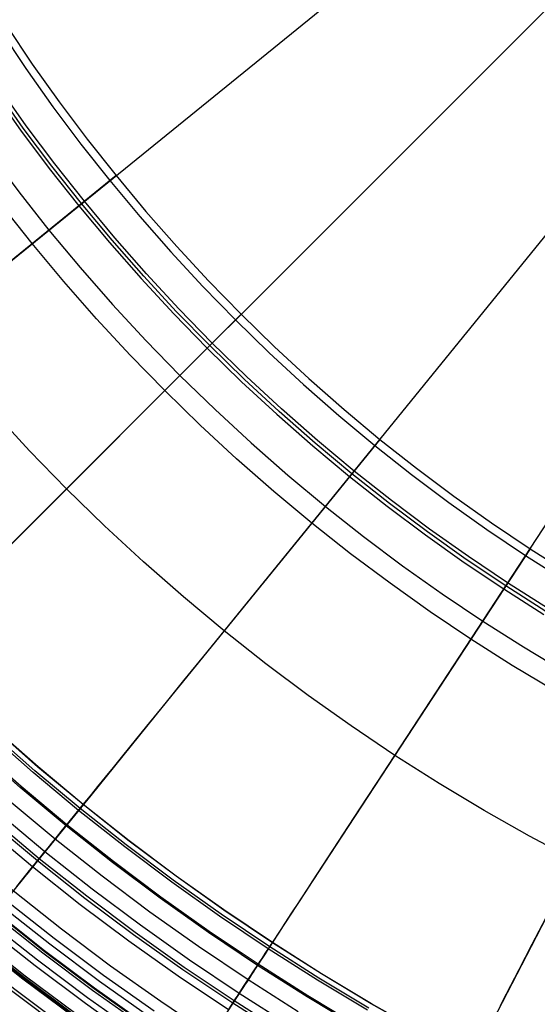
# Model space of a CAD drawing. Header units: millimetres. Extents: x -14 to 488, y -50 to 50.
# Tile 37 of 256: x 189 to 196, y -26 to -13. Entities that reach past the tile are written whole.
import ezdxf

# ---------------------------------------------------------------- set-up
doc = ezdxf.new("R2010")
doc.units = ezdxf.units.MM
doc.header["$MEASUREMENT"] = 0
doc.layers.add('Default', color=7, linetype='Continuous')

msp = doc.modelspace()

# ---------------------------------------------------------------- linework, layer by layer
at = {"layer": 'Default'}
for points in [[(190.641, -26.584), (189.968, -26.107), (189.307, -25.611), (188.658, -25.098), (188.021, -24.567), (187.398, -24.02), (186.789, -23.456), (186.194, -22.877), (185.614, -22.282), (185.051, -21.673), (184.503, -21.049), (183.973, -20.413), (183.459, -19.763), (182.964, -19.102), (182.486, -18.43), (182.027, -17.747), (181.587, -17.055), (181.166, -16.353), (180.764, -15.644), (180.382, -14.927), (180.019, -14.203), (179.677, -13.474), (179.354, -12.74)], [(191.41, -26.912), (190.73, -26.455), (190.061, -25.98), (189.403, -25.487), (188.757, -24.976), (188.124, -24.448), (187.504, -23.903), (186.897, -23.342), (186.305, -22.765), (185.729, -22.173), (185.168, -21.567), (184.623, -20.947), (184.095, -20.313), (183.584, -19.667), (183.091, -19.009), (182.616, -18.34), (182.159, -17.661), (181.721, -16.972), (181.302, -16.274), (180.902, -15.568), (180.522, -14.855), (180.161, -14.135), (179.82, -13.409), (179.499, -12.678)], [(190.432, -26.887), (189.752, -26.404), (189.083, -25.903), (188.426, -25.383), (187.782, -24.847), (187.152, -24.293), (186.536, -23.723), (185.934, -23.137), (185.348, -22.535), (184.778, -21.919), (184.224, -21.288), (183.687, -20.644), (183.168, -19.988), (182.667, -19.319), (182.184, -18.639), (181.72, -17.948), (181.274, -17.248), (180.848, -16.539), (180.442, -15.821), (180.055, -15.096), (179.689, -14.364), (179.342, -13.626), (179.015, -12.884)], [(190.499, -26.79), (189.821, -26.309), (189.155, -25.809), (188.501, -25.292), (187.859, -24.757), (187.231, -24.205), (186.617, -23.637), (186.018, -23.053), (185.433, -22.454), (184.865, -21.84), (184.314, -21.212), (183.779, -20.57), (183.262, -19.916), (182.762, -19.249), (182.281, -18.572), (181.818, -17.884), (181.375, -17.186), (180.95, -16.479), (180.545, -15.764), (180.16, -15.042), (179.795, -14.312), (179.449, -13.578), (179.124, -12.837)], [(179.155, -12.824), (179.48, -13.564), (179.825, -14.298), (180.19, -15.026), (180.575, -15.748), (180.979, -16.462), (181.403, -17.168), (181.847, -17.865), (182.309, -18.553), (182.789, -19.23), (183.288, -19.895), (183.805, -20.549), (184.339, -21.19), (184.89, -21.817), (185.458, -22.431), (186.041, -23.029), (186.64, -23.613), (187.254, -24.18), (187.881, -24.731), (188.522, -25.266), (189.175, -25.782), (189.841, -26.281), (190.518, -26.762)], [(190.521, -26.757), (189.844, -26.277), (189.179, -25.778), (188.525, -25.261), (187.885, -24.727), (187.257, -24.176), (186.644, -23.609), (186.045, -23.025), (185.462, -22.427), (184.895, -21.813), (184.344, -21.186), (183.809, -20.545), (183.293, -19.892), (182.794, -19.226), (182.313, -18.55), (181.851, -17.862), (181.408, -17.165), (180.984, -16.459), (180.58, -15.745), (180.195, -15.024), (179.83, -14.295), (179.485, -13.561), (179.16, -12.822)], [(190.585, -26.664), (189.911, -26.186), (189.248, -25.688), (188.597, -25.174), (187.958, -24.641), (187.333, -24.092), (186.722, -23.527), (186.125, -22.945), (185.544, -22.349), (184.978, -21.738), (184.429, -21.112), (183.897, -20.474), (183.382, -19.823), (182.885, -19.16), (182.406, -18.485), (181.946, -17.8), (181.504, -17.106), (181.082, -16.402), (180.679, -15.691), (180.296, -14.972), (179.932, -14.246), (179.588, -13.514), (179.264, -12.778)], [(188.338, -12.884), (188.669, -13.405), (189.014, -13.919), (189.374, -14.425), (189.747, -14.923), (190.133, -15.411), (190.533, -15.89), (190.945, -16.359), (191.369, -16.818), (191.805, -17.266), (192.253, -17.702), (192.711, -18.126), (193.18, -18.538), (193.66, -18.938), (194.148, -19.324), (194.646, -19.697), (195.152, -20.056), (195.666, -20.402), (196.187, -20.733)], [(189.564, -26.661), (188.889, -26.155), (188.226, -25.63), (187.576, -25.088), (186.939, -24.529), (186.317, -23.953), (185.709, -23.361), (185.117, -22.754), (184.542, -22.132), (183.982, -21.495), (183.44, -20.845), (182.916, -20.182), (182.41, -19.506), (181.922, -18.82), (181.453, -18.122), (181.004, -17.415), (180.574, -16.699), (180.163, -15.974), (179.773, -15.242), (179.403, -14.503), (179.053, -13.758), (178.723, -13.008)], [(189.574, -26.648), (188.899, -26.142), (188.236, -25.618), (187.586, -25.076), (186.95, -24.517), (186.328, -23.942), (185.721, -23.35), (185.129, -22.743), (184.553, -22.121), (183.995, -21.485), (183.453, -20.835), (182.929, -20.172), (182.423, -19.497), (181.935, -18.811), (181.467, -18.114), (181.018, -17.407), (180.588, -16.691), (180.177, -15.966), (179.787, -15.234), (179.417, -14.496), (179.067, -13.751), (178.737, -13.002)], [(189.58, -26.639), (188.905, -26.133), (188.243, -25.61), (187.593, -25.068), (186.957, -24.509), (186.335, -23.934), (185.728, -23.343), (185.137, -22.736), (184.561, -22.114), (184.003, -21.478), (183.461, -20.828), (182.937, -20.165), (182.431, -19.491), (181.944, -18.805), (181.476, -18.108), (181.027, -17.401), (180.597, -16.685), (180.187, -15.961), (179.797, -15.23), (179.427, -14.491), (179.077, -13.747), (178.747, -12.998)], [(189.594, -26.621), (188.919, -26.115), (188.257, -25.592), (187.608, -25.051), (186.972, -24.492), (186.351, -23.917), (185.744, -23.326), (185.153, -22.72), (184.578, -22.098), (184.02, -21.463), (183.479, -20.813), (182.955, -20.151), (182.45, -19.477), (181.963, -18.791), (181.495, -18.095), (181.046, -17.389), (180.617, -16.674), (180.207, -15.95), (179.817, -15.219), (179.447, -14.481), (179.098, -13.737), (178.768, -12.989)], [(178.967, -12.933), (179.298, -13.685), (179.649, -14.429), (180.017, -15.164), (180.405, -15.889), (180.81, -16.604), (181.234, -17.308), (181.675, -18.002), (182.143, -18.699), (182.629, -19.383), (183.133, -20.055), (183.654, -20.713), (184.192, -21.358), (184.746, -21.988), (185.316, -22.605), (185.902, -23.206), (186.503, -23.792), (187.119, -24.362), (187.75, -24.916), (188.395, -25.454), (189.053, -25.975), (189.725, -26.479), (190.409, -26.965)], [(189.436, -26.837), (188.756, -26.327), (188.088, -25.8), (187.434, -25.254), (186.793, -24.691), (186.166, -24.112), (185.555, -23.516), (184.959, -22.904), (184.379, -22.278), (183.817, -21.637), (183.271, -20.982), (182.743, -20.315), (182.234, -19.635), (181.743, -18.944), (181.271, -18.242), (180.818, -17.53), (180.385, -16.809), (179.972, -16.079), (179.579, -15.342), (179.206, -14.598), (178.854, -13.848), (178.522, -13.093)], [(189.46, -26.804), (188.781, -26.295), (188.114, -25.768), (187.46, -25.223), (186.82, -24.661), (186.194, -24.082), (185.584, -23.487), (184.989, -22.876), (184.41, -22.251), (183.847, -21.61), (183.303, -20.957), (182.775, -20.29), (182.266, -19.611), (181.776, -18.921), (181.305, -18.22), (180.853, -17.508), (180.42, -16.788), (180.008, -16.06), (179.615, -15.323), (179.243, -14.58), (178.891, -13.832), (178.559, -13.077)], [(189.459, -26.804), (188.78, -26.295), (188.114, -25.768), (187.46, -25.223), (186.82, -24.661), (186.194, -24.082), (185.583, -23.487), (184.988, -22.876), (184.409, -22.251), (183.847, -21.611), (183.302, -20.957), (182.775, -20.29), (182.266, -19.611), (181.776, -18.921), (181.305, -18.22), (180.853, -17.509), (180.42, -16.788), (180.008, -16.06), (179.615, -15.324), (179.243, -14.581), (178.891, -13.832), (178.559, -13.078)], [(192.453, -26.776), (191.779, -26.347), (191.114, -25.9), (190.459, -25.435), (189.815, -24.952), (189.182, -24.452), (188.562, -23.935), (187.955, -23.402), (187.362, -22.853), (186.782, -22.288), (186.218, -21.709), (185.669, -21.116), (185.135, -20.508), (184.618, -19.888), (184.118, -19.256), (183.636, -18.612), (183.171, -17.957), (182.723, -17.292), (182.295, -16.618), (181.885, -15.934), (181.493, -15.243), (181.121, -14.545), (180.768, -13.84), (180.434, -13.13)], [(192.568, -26.591), (191.898, -26.165), (191.237, -25.721), (190.587, -25.259), (189.948, -24.78), (189.32, -24.283), (188.704, -23.77), (188.101, -23.24), (187.512, -22.695), (186.936, -22.134), (186.376, -21.559), (185.83, -20.97), (185.301, -20.367), (184.788, -19.751), (184.291, -19.123), (183.812, -18.484), (183.35, -17.833), (182.906, -17.173), (182.48, -16.503), (182.073, -15.825), (181.684, -15.138), (181.314, -14.445), (180.964, -13.745), (180.632, -13.04)], [(195.988, -22.296), (195.428, -21.961), (194.876, -21.609), (194.331, -21.243), (193.795, -20.863), (193.268, -20.467), (192.75, -20.058), (192.242, -19.635), (191.745, -19.198), (191.259, -18.748), (190.785, -18.286), (190.322, -17.812), (189.873, -17.326), (189.436, -16.828), (189.013, -16.321), (188.603, -15.803), (188.208, -15.275), (187.827, -14.739), (187.461, -14.195), (187.11, -13.642), (186.774, -13.083)], [(191.635, -26.566), (190.965, -26.116), (190.304, -25.647), (189.655, -25.16), (189.017, -24.656), (188.392, -24.134), (187.78, -23.597), (187.181, -23.043), (186.597, -22.474), (186.028, -21.89), (185.474, -21.291), (184.936, -20.679), (184.415, -20.053), (183.911, -19.416), (183.424, -18.766), (182.955, -18.106), (182.504, -17.435), (182.072, -16.755), (181.658, -16.066), (181.264, -15.369), (180.888, -14.665), (180.532, -13.955), (180.195, -13.238)], [(192.37, -26.91), (191.692, -26.479), (191.024, -26.03), (190.366, -25.563), (189.718, -25.077), (189.083, -24.575), (188.459, -24.055), (187.849, -23.519), (187.253, -22.968), (186.67, -22.4), (186.103, -21.818), (185.551, -21.221), (185.015, -20.611), (184.496, -19.988), (183.993, -19.352), (183.508, -18.705), (183.041, -18.047), (182.591, -17.379), (182.16, -16.701), (181.748, -16.014), (181.355, -15.319), (180.98, -14.618), (180.625, -13.909), (180.29, -13.195)], [(192.391, -26.877), (191.713, -26.447), (191.046, -25.998), (190.389, -25.531), (189.742, -25.047), (189.107, -24.545), (188.485, -24.026), (187.875, -23.491), (187.28, -22.939), (186.698, -22.373), (186.131, -21.791), (185.58, -21.195), (185.045, -20.586), (184.526, -19.963), (184.024, -19.329), (183.54, -18.682), (183.073, -18.025), (182.624, -17.357), (182.193, -16.68), (181.782, -15.994), (181.389, -15.301), (181.015, -14.6), (180.661, -13.892), (180.325, -13.179)], [(187.792, -13.221), (188.132, -13.756), (188.487, -14.284), (188.856, -14.803), (189.239, -15.314), (189.635, -15.815), (190.045, -16.307), (190.468, -16.789), (190.904, -17.26), (191.352, -17.719), (191.811, -18.167), (192.282, -18.602), (192.763, -19.025), (193.255, -19.435), (193.757, -19.832), (194.268, -20.215), (194.787, -20.584), (195.315, -20.938), (195.85, -21.279)], [(195.875, -21.238), (195.341, -20.898), (194.814, -20.544), (194.296, -20.176), (193.786, -19.794), (193.285, -19.398), (192.795, -18.989), (192.314, -18.567), (191.844, -18.132), (191.385, -17.685), (190.938, -17.227), (190.504, -16.757), (190.082, -16.276), (189.672, -15.785), (189.277, -15.285), (188.894, -14.775), (188.526, -14.256), (188.172, -13.73), (187.833, -13.196)], [(195.9, -21.197), (195.367, -20.858), (194.842, -20.505), (194.324, -20.137), (193.816, -19.756), (193.316, -19.361), (192.826, -18.952), (192.346, -18.531), (191.877, -18.097), (191.42, -17.651), (190.974, -17.193), (190.54, -16.724), (190.118, -16.245), (189.71, -15.755), (189.315, -15.255), (188.933, -14.746), (188.566, -14.229), (188.213, -13.703), (187.874, -13.17)], [(196.273, -24.57), (195.66, -24.243), (195.053, -23.9), (194.453, -23.54), (193.86, -23.163), (193.276, -22.77), (192.701, -22.362), (192.136, -21.938), (191.58, -21.499), (191.036, -21.045), (190.502, -20.576), (189.981, -20.094), (189.472, -19.598), (188.976, -19.09), (188.494, -18.568)], [(196.273, -24.57), (195.66, -24.243), (195.053, -23.9), (194.453, -23.54), (193.86, -23.163), (193.276, -22.77), (192.701, -22.362), (192.136, -21.938), (191.58, -21.499), (191.036, -21.045), (190.502, -20.576), (189.981, -20.094), (189.472, -19.598), (188.976, -19.09), (188.494, -18.568)], [(183.296, -20.264), (183.914, -21.029), (184.554, -21.774), (185.217, -22.5), (185.902, -23.206), (186.503, -23.792), (187.119, -24.362), (187.75, -24.916), (188.395, -25.454), (189.053, -25.975), (189.725, -26.479), (190.409, -26.965), (191.106, -27.433), (191.799, -27.874), (192.504, -28.298), (193.219, -28.703), (193.944, -29.09), (194.679, -29.459), (195.422, -29.81), (196.175, -30.141)], [(193.495, -26.571), (192.827, -26.17), (192.168, -25.751), (191.518, -25.314), (190.878, -24.86), (190.249, -24.388), (189.631, -23.899), (189.025, -23.394), (188.432, -22.873)], [(193.512, -26.542), (192.845, -26.141), (192.187, -25.723), (191.538, -25.286), (190.898, -24.832), (190.27, -24.361), (189.652, -23.873), (189.047, -23.369), (188.455, -22.848)], [(194.218, -26.866), (193.545, -26.485), (192.88, -26.086), (192.223, -25.668), (191.575, -25.233), (190.937, -24.78), (190.31, -24.309), (189.694, -23.822), (189.09, -23.319), (188.498, -22.799)], [(194.219, -26.865), (193.546, -26.484), (192.881, -26.084), (192.224, -25.667), (191.576, -25.231), (190.938, -24.778), (190.311, -24.308), (189.695, -23.821), (189.091, -23.318), (188.5, -22.798)], [(193.362, -26.799), (192.689, -26.394), (192.024, -25.972), (191.369, -25.531), (190.723, -25.073), (190.088, -24.597), (189.465, -24.104), (188.854, -23.595), (188.255, -23.069)], [(193.371, -26.784), (192.698, -26.38), (192.034, -25.957), (191.378, -25.517), (190.733, -25.059), (190.099, -24.583), (189.476, -24.091), (188.865, -23.581), (188.267, -23.056)]]:
    msp.add_lwpolyline(points, dxfattribs=at)
at = {"layer": 'Default', "extrusion": (-0.136455, 0.110783, 0.984432)}
msp.add_lwpolyline([(-112.548, 172.896), (-112.548, 172.98)], dxfattribs=at)
at = {"layer": 'Default', "extrusion": (-0.124284, 0.124284, 0.984432)}
msp.add_lwpolyline([(-125.952, 160.293), (-125.952, 160.376)], dxfattribs=at)
at = {"layer": 'Default', "extrusion": (-0.630298, 0.776353, 0)}
for points in [[(-137.897, 101.407), (-137.9, 101.421), (-137.902, 101.435), (-137.904, 101.449), (-137.906, 101.464), (-137.907, 101.479), (-137.908, 101.493), (-137.909, 101.508), (-137.909, 101.523), (-137.909, 101.539), (-137.908, 101.554), (-137.907, 101.569), (-137.906, 101.585), (-137.904, 101.6), (-137.902, 101.616), (-137.9, 101.632), (-137.897, 101.647), (-137.893, 101.663), (-137.889, 101.679), (-137.885, 101.694), (-137.88, 101.71), (-137.875, 101.725), (-137.87, 101.741), (-137.864, 101.756), (-137.857, 101.771), (-137.85, 101.787), (-137.843, 101.802), (-137.835, 101.816), (-137.827, 101.831), (-137.818, 101.846), (-137.809, 101.86), (-137.8, 101.874), (-137.79, 101.888), (-137.78, 101.902), (-137.769, 101.915), (-137.759, 101.928), (-137.747, 101.941), (-137.736, 101.953), (-137.724, 101.966), (-137.712, 101.977), (-137.699, 101.989), (-137.686, 102), (-137.673, 102.011), (-137.66, 102.022), (-137.647, 102.032), (-137.633, 102.042), (-137.619, 102.051), (-137.605, 102.06), (-137.59, 102.069), (-137.576, 102.077), (-137.561, 102.085), (-137.547, 102.093), (-137.532, 102.1), (-137.517, 102.107), (-137.502, 102.113), (-137.487, 102.12), (-137.472, 102.125), (-137.457, 102.131), (-137.442, 102.135), (-137.427, 102.14), (-137.412, 102.144), (-137.397, 102.148), (-137.382, 102.152), (-137.367, 102.155), (-137.352, 102.158)], [(-136.454, 101.663), (-136.457, 101.677), (-136.46, 101.692), (-136.464, 101.706), (-136.468, 101.72), (-136.473, 101.734), (-136.477, 101.748), (-136.483, 101.762), (-136.488, 101.776), (-136.494, 101.791), (-136.501, 101.805), (-136.508, 101.819), (-136.515, 101.833), (-136.523, 101.846), (-136.531, 101.86), (-136.539, 101.874), (-136.548, 101.887), (-136.558, 101.901), (-136.567, 101.914), (-136.577, 101.927), (-136.588, 101.94), (-136.599, 101.953), (-136.61, 101.965), (-136.622, 101.977), (-136.634, 101.989), (-136.646, 102.001), (-136.659, 102.013), (-136.672, 102.024), (-136.685, 102.035), (-136.699, 102.045), (-136.713, 102.055), (-136.727, 102.065), (-136.742, 102.075), (-136.756, 102.084), (-136.772, 102.093), (-136.787, 102.101), (-136.802, 102.109), (-136.818, 102.117), (-136.834, 102.124), (-136.85, 102.131), (-136.866, 102.138), (-136.882, 102.144), (-136.899, 102.149), (-136.915, 102.155), (-136.932, 102.159), (-136.948, 102.164), (-136.965, 102.168), (-136.982, 102.172), (-136.999, 102.175), (-137.015, 102.178), (-137.032, 102.18), (-137.049, 102.182), (-137.065, 102.184), (-137.082, 102.185), (-137.098, 102.186), (-137.115, 102.186), (-137.131, 102.186), (-137.147, 102.186), (-137.163, 102.185), (-137.179, 102.184), (-137.194, 102.183), (-137.21, 102.181), (-137.225, 102.18), (-137.241, 102.177), (-137.256, 102.175)]]:
    msp.add_lwpolyline(points, dxfattribs=at)
at = {"layer": 'Default', "extrusion": (-0.110783, 0.136455, 0.984432)}
msp.add_lwpolyline([(-138.682, 147.217), (-138.682, 147.3)], dxfattribs=at)
at = {"layer": 'Default', "extrusion": (-0.707107, 0.707107, 0)}
for points in [[(-123.418, 101.407), (-123.421, 101.421), (-123.423, 101.435), (-123.425, 101.449), (-123.427, 101.464), (-123.428, 101.479), (-123.429, 101.493), (-123.43, 101.508), (-123.43, 101.523), (-123.43, 101.539), (-123.429, 101.554), (-123.429, 101.569), (-123.427, 101.585), (-123.425, 101.6), (-123.423, 101.616), (-123.421, 101.632), (-123.418, 101.647), (-123.414, 101.663), (-123.411, 101.679), (-123.406, 101.694), (-123.402, 101.71), (-123.396, 101.725), (-123.391, 101.741), (-123.385, 101.756), (-123.378, 101.771), (-123.371, 101.787), (-123.364, 101.802), (-123.356, 101.816), (-123.348, 101.831), (-123.339, 101.846), (-123.33, 101.86), (-123.321, 101.874), (-123.311, 101.888), (-123.301, 101.902), (-123.291, 101.915), (-123.28, 101.928), (-123.268, 101.941), (-123.257, 101.953), (-123.245, 101.966), (-123.233, 101.977), (-123.22, 101.989), (-123.208, 102), (-123.194, 102.011), (-123.181, 102.022), (-123.168, 102.032), (-123.154, 102.042), (-123.14, 102.051), (-123.126, 102.06), (-123.112, 102.069), (-123.097, 102.077), (-123.083, 102.085), (-123.068, 102.093), (-123.053, 102.1), (-123.038, 102.107), (-123.023, 102.113), (-123.008, 102.12), (-122.993, 102.125), (-122.978, 102.131), (-122.963, 102.135), (-122.948, 102.14), (-122.933, 102.144), (-122.918, 102.148), (-122.903, 102.152), (-122.888, 102.155), (-122.873, 102.158)], [(-121.975, 101.663), (-121.978, 101.677), (-121.981, 101.692), (-121.985, 101.706), (-121.989, 101.72), (-121.994, 101.734), (-121.999, 101.748), (-122.004, 101.762), (-122.01, 101.776), (-122.016, 101.791), (-122.022, 101.805), (-122.029, 101.819), (-122.036, 101.833), (-122.044, 101.846), (-122.052, 101.86), (-122.06, 101.874), (-122.069, 101.887), (-122.079, 101.901), (-122.088, 101.914), (-122.099, 101.927), (-122.109, 101.94), (-122.12, 101.953), (-122.131, 101.965), (-122.143, 101.977), (-122.155, 101.989), (-122.167, 102.001), (-122.18, 102.013), (-122.193, 102.024), (-122.206, 102.035), (-122.22, 102.045), (-122.234, 102.055), (-122.248, 102.065), (-122.263, 102.075), (-122.278, 102.084), (-122.293, 102.093), (-122.308, 102.101), (-122.323, 102.109), (-122.339, 102.117), (-122.355, 102.124), (-122.371, 102.131), (-122.387, 102.138), (-122.403, 102.144), (-122.42, 102.149), (-122.436, 102.155), (-122.453, 102.159), (-122.47, 102.164), (-122.486, 102.168), (-122.503, 102.172), (-122.52, 102.175), (-122.536, 102.178), (-122.553, 102.18), (-122.57, 102.182), (-122.586, 102.184), (-122.603, 102.185), (-122.619, 102.186), (-122.636, 102.186), (-122.652, 102.186), (-122.668, 102.186), (-122.684, 102.185), (-122.7, 102.184), (-122.716, 102.183), (-122.731, 102.181), (-122.747, 102.18), (-122.762, 102.177), (-122.777, 102.175)]]:
    msp.add_lwpolyline(points, dxfattribs=at)
at = {"layer": 'Default', "extrusion": (-0.096179, 0.147113, 0.984432)}
msp.add_lwpolyline([(-150.735, 133.668), (-150.735, 133.752)], dxfattribs=at)
at = {"layer": 'Default', "extrusion": (0.776353, -0.630298, 0)}
for points in [[(107.361, 101.407), (107.364, 101.421), (107.366, 101.435), (107.368, 101.449), (107.37, 101.464), (107.371, 101.479), (107.372, 101.493), (107.373, 101.508), (107.373, 101.523), (107.373, 101.539), (107.372, 101.554), (107.372, 101.569), (107.37, 101.585), (107.368, 101.6), (107.366, 101.616), (107.364, 101.632), (107.361, 101.647), (107.357, 101.663), (107.354, 101.679), (107.349, 101.694), (107.345, 101.71), (107.339, 101.725), (107.334, 101.741), (107.328, 101.756), (107.321, 101.771), (107.314, 101.787), (107.307, 101.802), (107.299, 101.816), (107.291, 101.831), (107.282, 101.846), (107.273, 101.86), (107.264, 101.874), (107.254, 101.888), (107.244, 101.902), (107.234, 101.915), (107.223, 101.928), (107.211, 101.941), (107.2, 101.953), (107.188, 101.966), (107.176, 101.977), (107.163, 101.989), (107.151, 102), (107.138, 102.011), (107.124, 102.022), (107.111, 102.032), (107.097, 102.042), (107.083, 102.051), (107.069, 102.06), (107.055, 102.069), (107.04, 102.077), (107.026, 102.085), (107.011, 102.093), (106.996, 102.1), (106.981, 102.107), (106.966, 102.113), (106.951, 102.12), (106.936, 102.125), (106.921, 102.131), (106.906, 102.135), (106.891, 102.14), (106.876, 102.144), (106.861, 102.148), (106.846, 102.152), (106.831, 102.155), (106.816, 102.158)], [(105.918, 101.663), (105.921, 101.677), (105.924, 101.692), (105.928, 101.706), (105.932, 101.72), (105.937, 101.734), (105.942, 101.748), (105.947, 101.762), (105.953, 101.776), (105.959, 101.791), (105.965, 101.805), (105.972, 101.819), (105.979, 101.833), (105.987, 101.846), (105.995, 101.86), (106.003, 101.874), (106.012, 101.887), (106.022, 101.901), (106.031, 101.914), (106.042, 101.927), (106.052, 101.94), (106.063, 101.953), (106.074, 101.965), (106.086, 101.977), (106.098, 101.989), (106.11, 102.001), (106.123, 102.013), (106.136, 102.024), (106.149, 102.035), (106.163, 102.045), (106.177, 102.055), (106.191, 102.065), (106.206, 102.075), (106.221, 102.084), (106.236, 102.093), (106.251, 102.101), (106.266, 102.109), (106.282, 102.117), (106.298, 102.124), (106.314, 102.131), (106.33, 102.138), (106.346, 102.144), (106.363, 102.149), (106.379, 102.155), (106.396, 102.159), (106.413, 102.164), (106.429, 102.168), (106.446, 102.172), (106.463, 102.175), (106.479, 102.178), (106.496, 102.18), (106.513, 102.182), (106.529, 102.184), (106.546, 102.185), (106.562, 102.186), (106.579, 102.186), (106.595, 102.186), (106.611, 102.186), (106.627, 102.185), (106.643, 102.184), (106.659, 102.183), (106.674, 102.181), (106.69, 102.18), (106.705, 102.177), (106.72, 102.175)]]:
    msp.add_lwpolyline(points, dxfattribs=at)
at = {"layer": 'Default', "extrusion": (-0.080727, 0.156128, 0.984432)}
msp.add_lwpolyline([(-162.114, 119.647), (-162.114, 119.732)], dxfattribs=at)
at = {"layer": 'Default', "extrusion": (0.836996, -0.54721, 0)}
for points in [[(89.994, 101.407), (89.997, 101.421), (89.999, 101.435), (90.001, 101.449), (90.003, 101.464), (90.004, 101.479), (90.005, 101.493), (90.006, 101.508), (90.006, 101.523), (90.006, 101.539), (90.005, 101.554), (90.005, 101.569), (90.003, 101.585), (90.001, 101.6), (89.999, 101.616), (89.997, 101.632), (89.994, 101.647), (89.99, 101.663), (89.987, 101.679), (89.982, 101.694), (89.978, 101.71), (89.972, 101.725), (89.967, 101.741), (89.961, 101.756), (89.954, 101.771), (89.947, 101.787), (89.94, 101.802), (89.932, 101.816), (89.924, 101.831), (89.915, 101.846), (89.906, 101.86), (89.897, 101.874), (89.887, 101.888), (89.877, 101.902), (89.867, 101.915), (89.856, 101.928), (89.844, 101.941), (89.833, 101.953), (89.821, 101.966), (89.809, 101.977), (89.796, 101.989), (89.784, 102), (89.77, 102.011), (89.757, 102.022), (89.744, 102.032), (89.73, 102.042), (89.716, 102.051), (89.702, 102.06), (89.688, 102.069), (89.673, 102.077), (89.659, 102.085), (89.644, 102.093), (89.629, 102.1), (89.614, 102.107), (89.599, 102.113), (89.584, 102.12), (89.569, 102.125), (89.554, 102.131), (89.539, 102.135), (89.524, 102.14), (89.509, 102.144), (89.494, 102.148), (89.479, 102.152), (89.464, 102.155), (89.449, 102.158)], [(88.551, 101.663), (88.554, 101.677), (88.557, 101.692), (88.561, 101.706), (88.565, 101.72), (88.57, 101.734), (88.575, 101.748), (88.58, 101.762), (88.586, 101.776), (88.592, 101.791), (88.598, 101.805), (88.605, 101.819), (88.612, 101.833), (88.62, 101.846), (88.628, 101.86), (88.636, 101.874), (88.645, 101.887), (88.655, 101.901), (88.664, 101.914), (88.675, 101.927), (88.685, 101.94), (88.696, 101.953), (88.707, 101.965), (88.719, 101.977), (88.731, 101.989), (88.743, 102.001), (88.756, 102.013), (88.769, 102.024), (88.782, 102.035), (88.796, 102.045), (88.81, 102.055), (88.824, 102.065), (88.839, 102.075), (88.854, 102.084), (88.869, 102.093), (88.884, 102.101), (88.899, 102.109), (88.915, 102.117), (88.931, 102.124), (88.947, 102.131), (88.963, 102.138), (88.979, 102.144), (88.996, 102.149), (89.012, 102.155), (89.029, 102.159), (89.046, 102.164), (89.062, 102.168), (89.079, 102.172), (89.096, 102.175), (89.112, 102.178), (89.129, 102.18), (89.146, 102.182), (89.162, 102.184), (89.179, 102.185), (89.195, 102.186), (89.212, 102.186), (89.228, 102.186), (89.244, 102.186), (89.26, 102.185), (89.276, 102.184), (89.292, 102.183), (89.307, 102.181), (89.323, 102.18), (89.338, 102.177), (89.353, 102.175)]]:
    msp.add_lwpolyline(points, dxfattribs=at)
at = {"layer": 'Default', "extrusion": (-0.064698, 0.163423, 0.984432)}
msp.add_lwpolyline([(-172.817, 105.153), (-172.817, 105.24)], dxfattribs=at)
at = {"layer": 'Default', "extrusion": (0.031982, 0.172829, 0.984432)}
msp.add_lwpolyline([(-192.264, 4.709), (-192.264, 4.8)], dxfattribs=at)
at = {"layer": 'Default'}
for points in [[(187.233, -17.765, 0.878), (208.878, -0.193, 0.872)], [(188.584, -20.486, 0.924), (188.868, -20.203, 0.895), (189.164, -19.907, 0.878), (208.878, -0.193, 0.872)], [(188.806, -24.915, 1.802), (188.874, -24.832, 1.74), (188.944, -24.745, 1.68), (189.017, -24.656, 1.621), (189.092, -24.563, 1.564), (189.17, -24.467, 1.509), (189.251, -24.368, 1.456), (189.334, -24.265, 1.405), (189.42, -24.16, 1.356), (189.508, -24.051, 1.309), (189.6, -23.938, 1.264), (189.694, -23.822, 1.221), (189.791, -23.703, 1.181), (189.89, -23.58, 1.142), (189.993, -23.454, 1.106), (190.098, -23.324, 1.073), (190.206, -23.191, 1.042), (190.317, -23.054, 1.013), (190.547, -22.771, 0.963), (190.789, -22.473, 0.924), (191.041, -22.162, 0.895), (191.305, -21.837, 0.878), (208.878, -0.193, 0.872)], [(191.635, -26.566, 1.621), (191.701, -26.466, 1.564), (191.768, -26.363, 1.509), (191.838, -26.256, 1.456), (191.91, -26.146, 1.405), (191.985, -26.032, 1.356), (192.062, -25.914, 1.309), (192.141, -25.793, 1.264), (192.223, -25.668, 1.221), (192.307, -25.539, 1.181), (192.393, -25.407, 1.142), (192.482, -25.271, 1.106), (192.574, -25.131, 1.073), (192.668, -24.988, 1.042), (192.764, -24.84, 1.013), (192.964, -24.534, 0.963), (193.173, -24.214, 0.924), (193.393, -23.878, 0.895), (193.622, -23.528, 0.878), (208.878, -0.193, 0.872)], [(187.025, -12.942, 102.075), (187.357, -13.494, 102.075), (187.702, -14.037, 102.075), (188.065, -14.577, 102.075), (188.442, -15.108, 102.075), (188.833, -15.629, 102.075), (189.236, -16.139, 102.075), (189.655, -16.642, 102.075), (190.087, -17.134, 102.075), (190.532, -17.614, 102.075), (190.988, -18.082, 102.075), (191.457, -18.539, 102.075), (191.937, -18.984, 102.075), (192.429, -19.415, 102.075), (192.931, -19.834, 102.075), (193.442, -20.238, 102.075), (193.963, -20.629, 102.075), (194.493, -21.005, 102.075), (195.033, -21.369, 102.075), (195.577, -21.714, 102.075), (196.129, -22.046, 102.075)], [(188.248, -12.942, 101.888), (188.58, -13.463, 101.888), (188.928, -13.981, 101.888), (189.289, -14.49, 101.888), (189.663, -14.989, 101.888), (190.05, -15.478, 101.888), (190.452, -15.96, 101.888), (190.866, -16.431, 101.888), (191.292, -16.892, 101.888), (191.73, -17.341, 101.888), (192.179, -17.779, 101.888), (192.639, -18.205, 101.888), (193.11, -18.619, 101.888), (193.592, -19.02, 101.888), (194.082, -19.407, 101.888), (194.581, -19.782, 101.888), (195.089, -20.143, 101.888), (195.607, -20.491, 101.888), (196.128, -20.822, 101.888)], [(190.133, -15.411, 101.407), (186.568, -18.306, 76.821)], [(191.805, -17.266, 101.407), (188.557, -20.513, 76.821)], [(193.66, -18.938, 101.407), (190.765, -22.503, 76.821), (189.795, -23.698, 67.106), (189.083, -24.575, 58.875), (188.578, -25.197, 51.878)], [(195.666, -20.402, 101.407), (193.152, -24.246, 76.821), (192.31, -25.534, 67.106), (191.692, -26.479, 58.875), (191.254, -27.15, 51.878)], [(197.788, -21.64, 101.407), (195.679, -25.72, 76.821), (194.972, -27.086, 67.106)], [(188.837, -24.877, 24.659), (188.874, -24.832, 24.627), (188.909, -24.788, 24.594), (188.945, -24.745, 24.559), (188.979, -24.703, 24.524), (189.012, -24.662, 24.487), (189.045, -24.622, 24.45), (189.077, -24.583, 24.411), (189.107, -24.545, 24.371), (189.137, -24.508, 24.33), (189.166, -24.472, 24.289), (189.194, -24.438, 24.247), (189.221, -24.405, 24.204), (189.247, -24.373, 24.16), (189.272, -24.342, 24.116), (189.296, -24.312, 24.071), (189.32, -24.283, 24.026), (189.342, -24.255, 23.98), (189.364, -24.229, 23.934), (189.384, -24.203, 23.888), (189.404, -24.179, 23.841), (189.423, -24.155, 23.794), (189.442, -24.133, 23.747), (189.459, -24.111, 23.7), (189.476, -24.091, 23.652), (189.492, -24.071, 23.605), (189.507, -24.052, 23.557), (189.522, -24.034, 23.509), (189.536, -24.017, 23.462), (189.549, -24.001, 23.414), (189.561, -23.986, 23.366), (189.573, -23.971, 23.318), (189.584, -23.957, 23.27), (189.595, -23.944, 23.221), (189.605, -23.932, 23.173), (189.614, -23.92, 23.125), (189.623, -23.91, 23.077), (189.639, -23.89, 22.981), (189.652, -23.873, 22.884), (189.664, -23.859, 22.788), (189.674, -23.847, 22.692), (189.682, -23.837, 22.596), (189.688, -23.829, 22.501), (189.692, -23.824, 22.405), (189.695, -23.821, 22.31), (189.696, -23.82, 22.215), (189.695, -23.821, 22.12), (189.692, -23.824, 22.025), (189.688, -23.829, 21.931), (189.683, -23.836, 21.836), (189.676, -23.845, 21.742), (189.667, -23.855, 21.648), (189.656, -23.868, 21.554), (189.645, -23.883, 21.461), (189.631, -23.899, 21.368), (189.616, -23.918, 21.275), (189.6, -23.938, 21.182), (189.581, -23.961, 21.09), (189.561, -23.985, 20.998), (189.54, -24.012, 20.907), (189.517, -24.04, 20.816), (189.492, -24.071, 20.725), (189.465, -24.104, 20.635), (189.437, -24.139, 20.546), (189.406, -24.176, 20.457), (189.374, -24.216, 20.369), (189.34, -24.258, 20.282), (189.304, -24.303, 20.195), (189.265, -24.35, 20.11), (189.225, -24.4, 20.026), (189.182, -24.452, 19.943), (189.137, -24.507, 19.861), (189.09, -24.566, 19.781), (189.066, -24.596, 19.741), (189.041, -24.626, 19.702), (189.015, -24.658, 19.663), (188.989, -24.69, 19.625), (188.962, -24.723, 19.588), (188.935, -24.757, 19.551), (188.907, -24.792, 19.514), (188.878, -24.827, 19.478), (188.849, -24.863, 19.443), (188.819, -24.9, 19.409)], [(195.272, -26.507, 1.042), (195.353, -26.351, 1.013), (195.52, -26.026, 0.963), (195.696, -25.686, 0.924), (195.88, -25.33, 0.895)], [(191.659, -26.53, 24.45), (191.687, -26.488, 24.411), (191.713, -26.447, 24.371), (191.739, -26.407, 24.33), (191.764, -26.369, 24.289), (191.789, -26.332, 24.247), (191.812, -26.296, 24.204), (191.835, -26.261, 24.16), (191.857, -26.228, 24.116), (191.878, -26.196, 24.071), (191.898, -26.165, 24.026), (191.917, -26.135, 23.98), (191.936, -26.106, 23.934), (191.954, -26.079, 23.888), (191.971, -26.052, 23.841), (191.988, -26.027, 23.794), (192.004, -26.003, 23.747), (192.019, -25.979, 23.7), (192.034, -25.957, 23.652), (192.047, -25.936, 23.605), (192.061, -25.916, 23.557), (192.073, -25.896, 23.509), (192.085, -25.878, 23.462), (192.097, -25.861, 23.414), (192.108, -25.844, 23.366), (192.118, -25.828, 23.318), (192.127, -25.814, 23.27), (192.137, -25.799, 23.221), (192.145, -25.786, 23.173), (192.153, -25.774, 23.125), (192.161, -25.762, 23.077), (192.175, -25.741, 22.981), (192.187, -25.723, 22.884), (192.197, -25.707, 22.788), (192.206, -25.694, 22.692), (192.212, -25.684, 22.596), (192.218, -25.676, 22.501), (192.221, -25.67, 22.405), (192.224, -25.667, 22.31), (192.224, -25.665, 22.215), (192.224, -25.667, 22.12), (192.221, -25.67, 22.025), (192.218, -25.675, 21.931), (192.213, -25.683, 21.836), (192.207, -25.692, 21.742), (192.199, -25.704, 21.648), (192.19, -25.717, 21.554), (192.18, -25.733, 21.461), (192.168, -25.751, 21.368), (192.155, -25.771, 21.275), (192.141, -25.793, 21.182), (192.125, -25.817, 21.09), (192.108, -25.844, 20.998), (192.089, -25.872, 20.907), (192.069, -25.903, 20.816), (192.047, -25.936, 20.725), (192.024, -25.972, 20.635), (191.999, -26.01, 20.546), (191.973, -26.05, 20.457), (191.945, -26.093, 20.369), (191.915, -26.138, 20.282), (191.884, -26.186, 20.195), (191.851, -26.237, 20.11), (191.816, -26.291, 20.026), (191.779, -26.347, 19.943), (191.74, -26.407, 19.861), (191.699, -26.469, 19.781), (191.678, -26.502, 19.741)]]:
    msp.add_polyline3d(points, dxfattribs=at)

doc.saveas('drawing.dxf')
